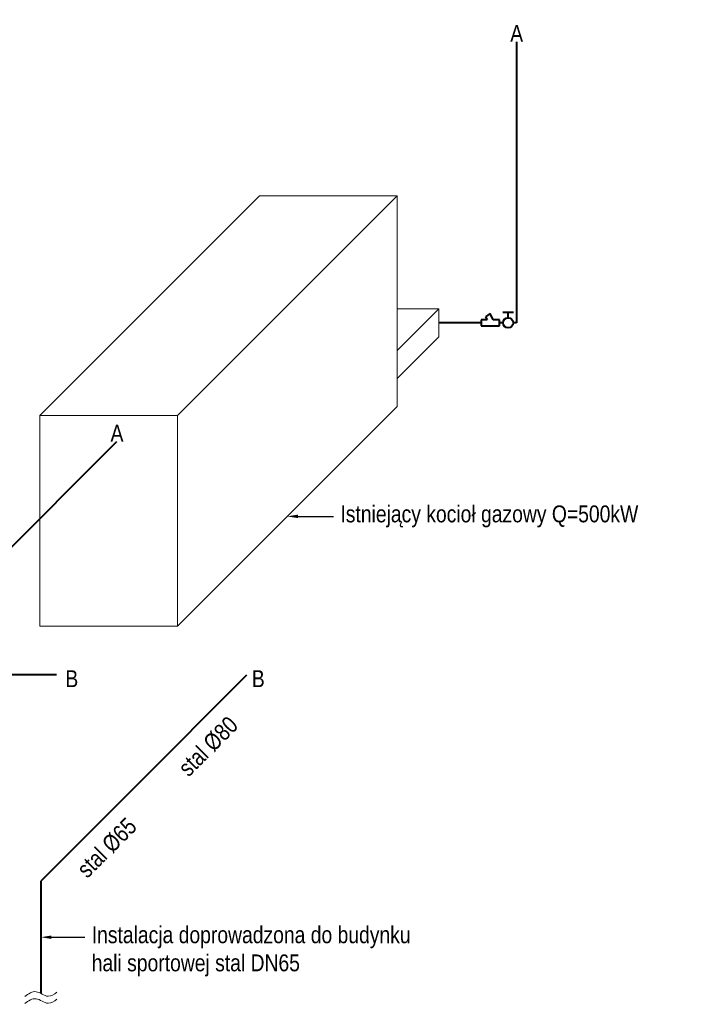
# Model space of a CAD drawing. Header units: centimetres. Extents: x 4745 to 39369, y 17389 to 19524.
# Tile 60 of 188: x 15650 to 16126, y 18112 to 18813. Entities that reach past the tile are written whole.
import ezdxf
from ezdxf import colors
from ezdxf.entities.mleader import LeaderData, LeaderLine
from ezdxf.math import Vec2, Vec3

# ---------------------------------------------------------------- set-up
doc = ezdxf.new("R2010")
doc.units = ezdxf.units.CM
doc.layers.add('IS_Gaz', color=40, linetype='Continuous', lineweight=40)
doc.layers.add('IS_Opis', color=250, linetype='Continuous', lineweight=9)
doc.styles.add('styl1', font='ARIALN.TTF')

# ---------------------------------------------------------------- blocks, each defined once
blk = doc.blocks.new('zaworifiltr')
at = {"layer": 'IS_Gaz', "color": 18, "true_color": 0x000000}
for p, q in [((15171.81, -2986.2), (15171.81, -2993.7)), ((15175.56, -2989.95), (15171.81, -2989.95)), ((15181.36, -2996.08), (15176.99, -2996.08)), ((15176.99, -2996.08), (15176.99, -3000.45)), ((15181.36, -3009.18), (15181.36, -2996.08)), ((15176.99, -3000.45), (15172.62, -3002.63)), ((15172.62, -3002.63), (15174.8, -3005.91)), ((15174.8, -3005.91), (15176.99, -3004.82)), ((15176.99, -3004.82), (15176.99, -3009.18)), ((15176.99, -3009.18), (15181.36, -3009.18))]:
    blk.add_line(p, q, dxfattribs=at)
at = {"layer": 'IS_Gaz'}
blk.add_line((15179.17, -2993.56), (15179.17, -2996.08), dxfattribs=at)
at = {"layer": 'IS_Gaz', "color": 18, "true_color": 0x000000}
blk.add_circle((15179.17, -2989.95), 3.61, dxfattribs=at)
blk = doc.blocks.new('istniejący kocioł')
at = {"layer": 'IS_Opis'}
for p, q in [((14645.5, 18890.8), (14801.77, 19047.07)), ((14743.5, 18890.8), (14899.77, 19047.07)), ((14801.77, 19047.07), (14899.77, 19047.07)), ((14899.77, 19047.07), (14899.77, 18897.07)), ((14899.77, 18937.07), (14929.35, 18966.65)), ((14929.35, 18966.65), (14899.77, 18966.65)), ((14929.35, 18946.65), (14929.35, 18966.65)), ((14899.77, 18917.07), (14929.35, 18946.65)), ((14645.5, 18740.8), (14645.5, 18890.8)), ((14645.5, 18890.8), (14743.5, 18890.8)), ((14743.5, 18740.8), (14899.77, 18897.07)), ((14743.5, 18740.8), (14743.5, 18890.8)), ((14743.5, 18740.8), (14645.5, 18740.8))]:
    blk.add_line(p, q, dxfattribs=at)

msp = doc.modelspace()

# ---------------------------------------------------------------- linework, layer by layer
at = {"layer": 'IS_Gaz'}
for p, q in [((16003.73, 18796.87), (16003.73, 18596.87)), ((15978.38, 18596.87), (15948.23, 18596.87)), ((16003.73, 18596.87), (16001.23, 18596.87)), ((15538.23, 18331.37), (15719.25, 18512.39)), ((15676.23, 18346.37), (14618.23, 18346.37)), ((15733.27, 18267.88), (15811.76, 18346.37))]:
    msp.add_line(p, q, dxfattribs=at)
at = {"layer": 'IS_Gaz', "color": 18, "true_color": 0x000000}
for p, q in [((15733.27, 18267.88), (15665.05, 18199.66)), ((15665.05, 18199.66), (15665.05, 18119.66))]:
    msp.add_line(p, q, dxfattribs=at)

# ---------------------------------------------------------------- block references
at = {"layer": 'IS_Opis'}
msp.add_blockref('istniejący kocioł', (1018.88, -359.78), dxfattribs=at)
at = {"layer": 'IS_Opis', "rotation": 269.9999999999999}
msp.add_blockref('zaworifiltr', (18987.57, 33776.04), dxfattribs=at)

# ---------------------------------------------------------------- texts
at = {"layer": 'IS_Opis', "char_height": 12, "width": 131.3292, "attachment_point": 8, "line_spacing_factor": 0.938532, "style": 'styl1'}
for s, insert in [('A', (16003.73, 18796.87)), ('A', (15719.25, 18512.39)), ('B', (15687.09, 18337.64)), ('B', (15819.82, 18337.64))]:
    msp.add_mtext(s, dxfattribs=dict(at, insert=insert))
at = {"layer": 'IS_Opis', "char_height": 12, "width": 131.3292, "attachment_point": 8, "rotation": 45, "line_spacing_factor": 0.938532, "style": 'styl1'}
for s, insert in [('stal %%C80', (15788.6, 18291.04)), ('stal %%C65', (15716.48, 18218.91))]:
    msp.add_mtext(s, dxfattribs=dict(at, insert=insert))

# ---------------------------------------------------------------- leaders
at = {"layer": 'IS_Opis'}
ml = msp.add_multileader_mtext('Standard', dxfattribs=at)
ml.set_content('\\A1;Istniejący kocioł gazowy Q=500kW ', color=256, style='styl1')
ml.set_leader_properties()
ml.build(insert=Vec2(0, 0))
ml.multileader.update_dxf_attribs({"dogleg_length": 5, "arrow_head_size": 7.5})
ctx = ml.context
ctx.base_point, ctx.char_height, ctx.arrow_head_size, ctx.landing_gap_size, ctx.plane_origin = Vec3(15873.27, 18459.15), 12, 7.5, 5, Vec3(15769.47, 18242.6)
notes = []
notes.append((ctx, [(1, (1, 1, 0), (15866.5, 18459.15), (1, 0), 6.77, [(0, [(15840.51, 18459.15)], 0, [])])]))
ctx.mtext.insert, ctx.mtext.width, ctx.mtext.defined_height, ctx.mtext.flow_direction = Vec3(15878.27, 18466.92), 247.6405, 76.92, 5
for ctx, leaders in notes:
    for number, flags, end, landing, length, lines in leaders:
        leader = LeaderData()
        leader.index, (leader.has_last_leader_line, leader.has_dogleg_vector, leader.attachment_direction) = number, flags
        leader.last_leader_point, leader.dogleg_vector, leader.dogleg_length = Vec3(end), Vec3(landing), length
        for number, points, colour, breaks in lines:
            line = LeaderLine()
            line.index, line.vertices, line.color, line.breaks = number, Vec3.list(points), colors.encode_raw_color(colour), breaks
            leader.lines.append(line)
        ctx.leaders.append(leader)

# ---------------------------------------------------------------- next in the draw order: leaders
ml = msp.add_multileader_mtext('Standard', dxfattribs=at)
ml.set_content('Instalacja doprowadzona do budynku hali sportowej stal DN65', color=256, style='styl1')
ml.set_leader_properties()
ml.build(insert=Vec2(0, 0))
ml.multileader.update_dxf_attribs({"dogleg_length": 5, "arrow_head_size": 7.5})
ctx = ml.context
ctx.base_point, ctx.char_height, ctx.arrow_head_size, ctx.landing_gap_size, ctx.plane_origin = Vec3(15696.26, 18159.66), 12, 7.5, 5, Vec3(15650.02, 17869.65)
notes = []
notes.append((ctx, [(0, (1, 1, 0), (15689.49, 18159.66), (1, 0), 6.77, [(0, [(15665.05, 18159.66)], 0, [])])]))
ctx.mtext.insert, ctx.mtext.width, ctx.mtext.defined_height, ctx.mtext.flow_direction = Vec3(15701.26, 18167.42), 237.3306, 76.92, 5
ctx.mtext.has_bg_fill, ctx.mtext.bg_color, ctx.mtext.bg_scale_factor, ctx.mtext.bg_transparency, ctx.mtext.use_window_bg_color = 1, -1027028792, 1.5, 0, 1
for ctx, leaders in notes:
    for number, flags, end, landing, length, lines in leaders:
        leader = LeaderData()
        leader.index, (leader.has_last_leader_line, leader.has_dogleg_vector, leader.attachment_direction) = number, flags
        leader.last_leader_point, leader.dogleg_vector, leader.dogleg_length = Vec3(end), Vec3(landing), length
        for number, points, colour, breaks in lines:
            line = LeaderLine()
            line.index, line.vertices, line.color, line.breaks = number, Vec3.list(points), colors.encode_raw_color(colour), breaks
            leader.lines.append(line)
        ctx.leaders.append(leader)

# ---------------------------------------------------------------- next in the draw order: linework, layer by layer
for points in [[(15653.6, 18117.47), (15661.67, 18120.9), (15670.24, 18117.67), (15676.5, 18120.49)], [(15653.6, 18112.47), (15661.67, 18115.9), (15670.24, 18112.67), (15676.5, 18115.49)]]:
    msp.add_spline(points, degree=3, dxfattribs=at)

doc.saveas('drawing.dxf')
